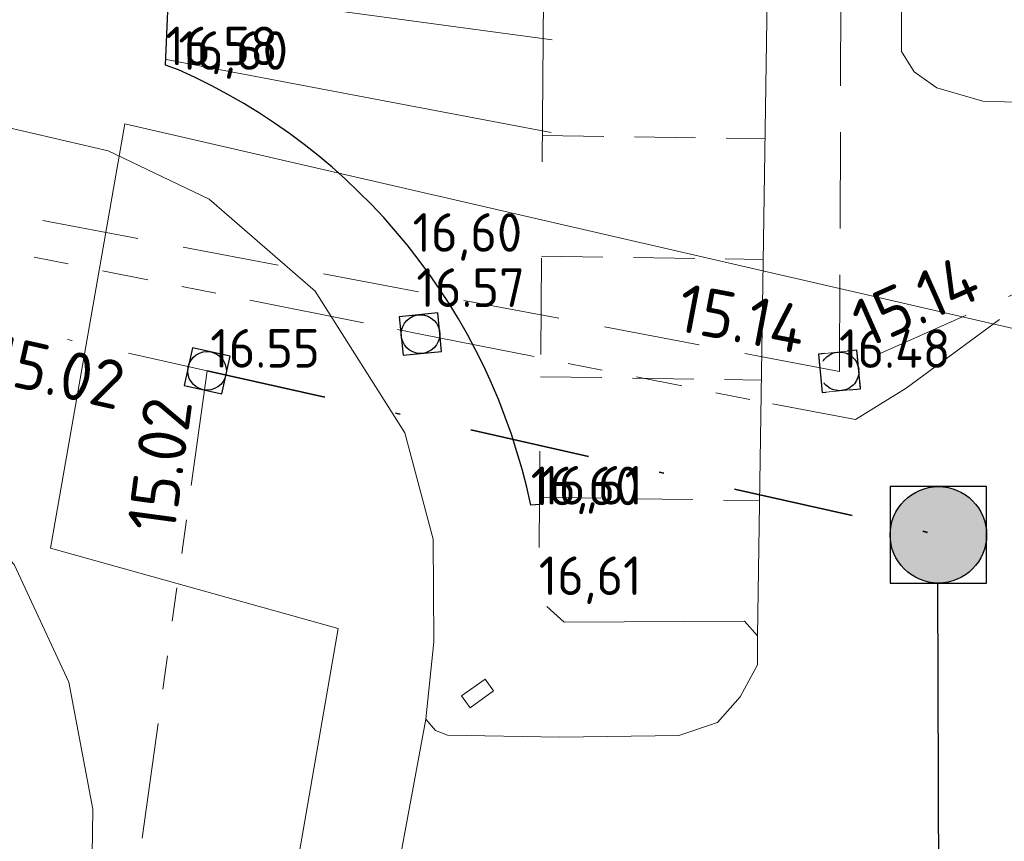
# Model space of a CAD drawing. Header units: metres. Extents: x 174255 to 175175, y 462028 to 462911.
# Tile 61 of 256: x 174428 to 174448, y 462614 to 462632. Entities that reach past the tile are written whole.
import ezdxf
from ezdxf.enums import TextEntityAlignment as Align
from ezdxf.lldxf.tags import DXFTag

# ---------------------------------------------------------------- set-up
doc = ezdxf.new("R2010")
doc.units = ezdxf.units.M
for name, pattern in [('HIDDEN2', [4.7625, 3.175, -1.5875]), ('RI-DRAINAGE', [19.2, 6, -1.8, 1.8, -1.8, 2.4, -1.8, 1.8, -1.8]), ('RI-GWA', [18.45, 6, -1.8, 1.75, -1.8, 1.75, -1.8, 1.75, -1.8]), ('RI-HWA', [7.4, 5, -2.4]), ('RI-VWA', [11, 5, -3, 0, -3]), ('VH-TROTTOIRBAND', [15, 5, -2, 2, -2, 2, -2])]:
    doc.linetypes.add(name, pattern=pattern)
for name, color, linetype, lineweight in [('B-ME-AL-PEIL_MAAIVELD-T20', 8, 'Continuous', 20), ('B-ME-VH-KANTOPSLUITING_TROTTOIRBAND-G', 8, 'VH-TROTTOIRBAND', 20), ('B-WE-IE-MEUBILAIR_WEGMEUBILAIR_SCHAMPBLOK-G', 8, 'Continuous', 20), ('B-WE-OG-TERREIN_GROEN-G', 8, 'Continuous', 20), ('B-WE-OG-WEG_VERHARD_OPEN -G', 8, 'Continuous', 20), ('B-WE-RI-DRAINAGE-G', 8, 'RI-DRAINAGE', 20), ('B-WE-RI-DRAINAGE_RIOOLPUT_INSPECTIEPUT-S', 8, 'Continuous', 20), ('B-WE-RI-GWA-G', 8, 'RI-GWA', 20), ('B-WE-RI-HWA-G', 8, 'RI-HWA', 20), ('B-WE-RI-HWA-T20', 8, 'Continuous', 20), ('B-WE-RI-HWA_RIOOLPUT_INSPECTIEPUT-S', 8, 'RI-HWA', 20), ('B-WE-RI-PERSLEIDING_RIOOLPUT_POMPPUT-S_BRM', 252, 'RI-PERS', 25), ('B-WE-RI-VWA-G', 8, 'RI-VWA', 20), ('B-WE-RI-VWA-T20', 8, 'Continuous', 20), ('B-WE-RI-VWA_RIOOLPUT_INSEPCTIEPUT-BETON-S', 252, 'Continuous', 20), ('B-WE-RI-VWA_RIOOLPUT_INSPECTIEPUT-S', 8, 'Continuous', 20), ('B-WE-RI-VWA_TRANSPORTLEIDING_PP_250-G', 252, 'RI-VWA', 35), ('N-WE-AL-WERKGRENS-G', 173, 'AL-WERKGRENS', 20)]:
    doc.layers.add(name, color=color, linetype=linetype, lineweight=lineweight)
doc.layers.add('B-ME-VH-KANTOPSLUITING_OPSLUITBAND-G', color=8, linetype='Continuous')
doc.styles.add('NLCS-ISO-M500-T20', font='NLCS-ISO.ttf', dxfattribs={"height": 1})
doc.styles.get("Standard").update_dxf_attribs({"font": 'isocpeur.ttf'})
doc.linetypes.add('AL-WERKGRENS', pattern='A,10,[106,Afdeling.shx,S=1,R=0,X=0,Y=0],-2', length=12)
tags = doc.linetypes.add('RI-PERS', pattern='A,7,-2,["P",Standard,S=1.8,R=0,X=-0.5,Y=-0.9],-2,7,-2,[102,NLCS.SHX,S=1,R=180,X=0,Y=0],-2', length=22).pattern_tags.tags
tags[6] = DXFTag(74, 10)

# ---------------------------------------------------------------- blocks, each defined once
blk = doc.blocks.new('B-SRI-PUT_VWA-SO')
at = {"flags": 128}
blk.add_lwpolyline([(-2, 2), (2, 2), (2, -2), (-2, -2)], close=True, dxfattribs=at)
at = {"lineweight": -3, "flags": 128}
blk.add_lwpolyline([(2, -2), (2, 2), (-2, 2), (-2, -2)], close=True, dxfattribs=at)
at = {"lineweight": -3}
blk.add_circle((0, 0), 2, dxfattribs=at)
blk = doc.blocks.new('N-SRI-PUT_VWA-SO')
h = blk.add_hatch(color=256)
edge = h.paths.add_edge_path()
edge.add_arc((0, 0), 2, 0, 360)
at = {"flags": 128}
blk.add_lwpolyline([(-2, 2), (2, 2), (2, -2), (-2, -2)], close=True, dxfattribs=at)
at = {"lineweight": -3, "flags": 128}
blk.add_lwpolyline([(2, -2), (2, 2), (-2, 2), (-2, -2)], close=True, dxfattribs=at)
at = {"lineweight": -3}
blk.add_circle((0, 0), 2, dxfattribs=at)

msp = doc.modelspace()

# ---------------------------------------------------------------- linework, layer by layer
at = {"layer": 'B-ME-VH-KANTOPSLUITING_OPSLUITBAND-G'}
msp.add_line((174438.563, 462621.477), (174438.365, 462621.465), dxfattribs=at)
msp.add_lwpolyline([(174431.064, 462630.489), (174430.799, 462630.584), (174430.953, 462634.27)], dxfattribs=at)
msp.add_arc((174425.918, 462618.86), 12.717, 11.8207, 66.1291, dxfattribs=at)
at = {"layer": 'B-ME-VH-KANTOPSLUITING_TROTTOIRBAND-G'}
msp.add_line((174438.644, 462633.585), (174438.532, 462619.603), dxfattribs=at)
at = {"layer": 'B-WE-IE-MEUBILAIR_WEGMEUBILAIR_SCHAMPBLOK-G'}
msp.add_lwpolyline([(174436.934, 462617.511), (174437.108, 462617.267), (174437.596, 462617.616), (174437.422, 462617.86)], close=True, dxfattribs=at)
at = {"layer": 'B-WE-OG-TERREIN_GROEN-G'}
msp.add_line((174430.904, 462632.183), (174438.808, 462631.109), dxfattribs=at)
msp.add_lwpolyline([(174430.808, 462630.7), (174438.791, 462629.191)], dxfattribs=at)
at = {"layer": 'B-WE-OG-WEG_VERHARD_OPEN -G'}
for p, q in [((174443.3, 462634.333), (174443.067, 462618.758)), ((174436.192, 462617.033), (174435.113, 462611.248))]:
    msp.add_line(p, q, dxfattribs=at)
at = {"layer": 'B-WE-OG-WEG_VERHARD_OPEN -G', "linetype": 'HIDDEN2', "ltscale": 0.4}
for p, q in [((174438.608, 462629.128), (174443.221, 462629.059)), ((174438.588, 462626.628), (174443.184, 462626.559)), ((174438.569, 462624.128), (174443.146, 462624.059)), ((174438.549, 462621.628), (174443.109, 462621.56))]:
    msp.add_line(p, q, dxfattribs=at)
at = {"layer": 'B-WE-OG-WEG_VERHARD_OPEN -G'}
for points in [[(174436.192, 462617.033), (174436.358, 462618.633), (174436.342, 462620.758), (174435.758, 462622.967), (174433.9, 462625.9), (174431.7, 462627.808), (174429.608, 462628.808), (174426.633, 462629.5), (174395.989, 462635.215)], [(174394.944, 462629.351), (174417.333, 462625.1), (174421.542, 462624.358), (174423.533, 462623.658), (174425.8, 462622.258), (174427.658, 462620.233), (174428.792, 462617.8), (174429.292, 462615.167), (174429.258, 462612.8), (174419.94, 462564.17), (174419.26, 462561.06), (174417.77, 462558.63), (174415.97, 462556.81), (174414.17, 462555.59), (174411.74, 462554.74), (174409.87, 462554.54), (174407.2, 462554.8), (174363.21, 462563.08), (174362.19, 462563.2), (174360.89, 462563.14), (174358.89, 462562.51), (174356.54, 462561.03), (174354.54, 462559.29), (174354.144, 462558.498)], [(174438.7, 462619.367), (174439.058, 462619.042), (174442.792, 462619.058), (174443.067, 462618.758)], [(174443.067, 462618.758), (174443.067, 462618.158), (174442.708, 462617.492), (174442.233, 462616.958), (174441.433, 462616.692), (174438.967, 462616.658), (174436.642, 462616.7), (174436.392, 462616.792), (174436.192, 462617.033)]]:
    msp.add_lwpolyline(points, dxfattribs=at)
at = {"layer": 'B-WE-RI-DRAINAGE-G', "ltscale": 0.4}
for points in [[(174404.005, 462646.987), (174404.095, 462645.997), (174404.243, 462645.569), (174404.822, 462645.246), (174405.643, 462645.054), (174440.629, 462643.327), (174445.406, 462643.143), (174446.012, 462642.908), (174446.173, 462642.515), (174446.119, 462640.945), (174446.052, 462632.175), (174446.052, 462630.866), (174446.308, 462630.447), (174446.779, 462630.116), (174447.734, 462629.837), (174455.768, 462629.636)], [(174372.311, 462640.735), (174373.495, 462637.149), (174387.113, 462634.601), (174402.319, 462631.774), (174417.484, 462628.72), (174436.081, 462625.011)], [(174436.081, 462625.011), (174443.374, 462623.563), (174445.097, 462623.24), (174446.146, 462623.894), (174449.82, 462626.582), (174450.614, 462626.669), (174455.7, 462626.486)]]:
    msp.add_lwpolyline(points, dxfattribs=at)
at = {"layer": 'B-WE-RI-GWA-G', "ltscale": 0.4}
msp.add_line((174431.658, 462624.249), (174427.006, 462590.749), dxfattribs=at)
at = {"layer": 'B-WE-RI-HWA-G', "ltscale": 0.4}
for p, q in [((174444.764, 462624.238), (174444.831, 462642.901)), ((174444.764, 462624.238), (174398.084, 462633.074)), ((174452.8, 462627.8), (174444.764, 462624.238))]:
    msp.add_line(p, q, dxfattribs=at)
at = {"layer": 'B-WE-RI-PERSLEIDING_RIOOLPUT_POMPPUT-S_BRM', "ltscale": 0.5, "flags": 128}
msp.add_lwpolyline([(174611.174, 462486.834), (174605.788, 462487.038), (174604.765, 462488.076), (174603.712, 462524.806), (174604.515, 462584.962), (174603.528, 462585.975), (174561.837, 462586.531), (174510.795, 462574.373), (174489.784, 462567.079), (174488.401, 462567.65), (174475.952, 462593.209), (174446.821, 462613.607), (174446.804, 462619.851)], dxfattribs=at)
at = {"layer": 'B-WE-RI-VWA-G', "ltscale": 0.4}
msp.add_line((174399.295, 462631.506), (174431.658, 462624.249), dxfattribs=at)
at = {"layer": 'B-WE-RI-VWA_TRANSPORTLEIDING_PP_250-G', "ltscale": 0.5}
msp.add_line((174431.658, 462624.249), (174446.813, 462620.851), dxfattribs=at)
at = {"layer": 'N-WE-AL-WERKGRENS-G', "flags": 128}
msp.add_lwpolyline([(174681.597, 462243.513), (174681.058, 462261.019), (174682.966, 462284.801), (174683.583, 462297.765), (174686.249, 462320.652), (174688.507, 462336.11), (174690.024, 462341.923), (174715.341, 462404.33), (174717.601, 462411.68), (174737.648, 462460.859), (174741.719, 462470.505), (174748.817, 462487.359), (174674.443, 462494.014, 0.041999), (174666.058, 462494.058), (174643.597, 462492.288, -0.021198), (174639.362, 462492.134), (174613.916, 462492.29), (174609.223, 462496.26), (174608.958, 462517.183), (174610.596, 462533.728), (174610.954, 462546.926), (174609.538, 462546.926), (174609.558, 462563.215), (174618.404, 462564.584), (174617.882, 462574.521), (174609.659, 462573.696), (174609.196, 462609.694), (174614.486, 462610.527), (174612.971, 462619.974), (174609.088, 462619.531), (174608.927, 462630.616), (174611.938, 462638.324), (174653.335, 462646.137), (174694.682, 462654.971), (174753.656, 462669.694), (174754.237, 462666.581), (174760.415, 462667.388), (174761.852, 462678.247), (174772.339, 462679.778), (174801.269, 462672.42), (174803.391, 462678.615), (174801.391, 462679.594), (174797.277, 462686.229), (174795.775, 462697.827), (174787.849, 462696.846), (174788.459, 462691.593), (174783.455, 462686.955), (174765.026, 462688.379), (174763.024, 462691.272), (174740.983, 462686.156), (174741.964, 462681.481), (174695.587, 462670.341), (174674.215, 462665.295), (174611.437, 462653.073), (174598.865, 462662.135), (174595.022, 462656.913), (174598.266, 462653.801), (174601.563, 462645.066), (174585.184, 462641.559), (174585.846, 462637.588), (174468.106, 462610.771), (174467.256, 462614.569), (174459.445, 462613.028), (174458.95, 462618.394), (174449.12, 462618.046), (174449.29, 462624.91), (174429.951, 462629.368), (174428.413, 462620.577), (174434.372, 462618.909), (174430.641, 462597.257), (174453.023, 462592.796), (174457.787, 462586.572), (174474.779, 462527.663), (174488.396, 462479.396), (174491.179, 462461.426), (174515.964, 462468.21), (174535.677, 462396.051), (174500.834, 462386.521), (174501.862, 462382.661), (174505.484, 462383.699), (174513.387, 462351.317), (174573.09, 462348.625), (174564.864, 462275.155), (174544.951, 462280.682), (174541.171, 462282.433), (174531.995, 462278.877), (174531.51, 462278.619), (174530.322, 462277.987), (174523.197, 462274.196), (174512.77, 462266.76), (174511.323, 462265.728), (174510.321, 462265.106), (174492.908, 462254.307), (174458.682, 462233.081), (174433.018, 462217.34), (174430.678, 462218.394), (174424.184, 462214.138), (174422.654, 462205.201), (174428.021, 462195.994), (174430.582, 462197.274), (174431.829, 462199.589), (174481.464, 462229.381), (174511.746, 462247.996), (174520.108, 462251.917), (174528.993, 462255.045), (174538.389, 462257.274), (174544.528, 462258.292), (174554.322, 462259.261), (174563.593, 462259.191), (174572.865, 462258.166), (174582.161, 462256.149), (174620.668, 462248.404), (174620.813, 462250.715), (174679.071, 462234.3), (174681.597, 462243.513)], format="xyb", dxfattribs=at)

# ---------------------------------------------------------------- block references
at = {"layer": 'B-WE-RI-DRAINAGE_RIOOLPUT_INSPECTIEPUT-S', "xscale": 0.1999999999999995, "yscale": 0.1999999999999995, "zscale": 0.1999999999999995, "rotation": 5.739328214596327}
msp.add_blockref('B-SRI-PUT_VWA-SO', (174436.08, 462625.011), dxfattribs=at)
at = {"layer": 'B-WE-RI-HWA_RIOOLPUT_INSPECTIEPUT-S', "xscale": 0.1999999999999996, "yscale": 0.1999999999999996, "zscale": 0.1999999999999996, "rotation": 5.739328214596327}
msp.add_blockref('B-SRI-PUT_VWA-SO', (174444.764, 462624.238), dxfattribs=at)
at = {"layer": 'B-WE-RI-VWA_RIOOLPUT_INSEPCTIEPUT-BETON-S', "xscale": 0.4999999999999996, "yscale": 0.4999999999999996, "zscale": 0.4999999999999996, "rotation": 359.9975218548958}
msp.add_blockref('N-SRI-PUT_VWA-SO', (174446.813, 462620.851), dxfattribs=at)
at = {"layer": 'B-WE-RI-VWA_RIOOLPUT_INSPECTIEPUT-S', "xscale": 0.1999999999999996, "yscale": 0.1999999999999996, "zscale": 0.1999999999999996, "rotation": 347.3588070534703}
msp.add_blockref('B-SRI-PUT_VWA-SO', (174431.658, 462624.249), dxfattribs=at)

# ---------------------------------------------------------------- texts
at = {"layer": 'B-ME-AL-PEIL_MAAIVELD-T20', "style": 'NLCS-ISO-M500-T20'}
for s, p in [('16,58', (174430.799, 462630.584)), ('16,60', (174431.064, 462630.489)), ('16,60', (174435.917, 462626.718)), ('16.57', (174435.995, 462625.574)), ('16.55', (174431.724, 462624.316)), ('16.48', (174444.754, 462624.311)), ('16,60', (174438.365, 462621.465)), ('16,61', (174438.563, 462621.477)), ('16,61', (174438.532, 462619.603))]:
    msp.add_text(s, height=0.8, dxfattribs=at).set_placement(p)
at = {"layer": 'B-WE-RI-HWA-T20', "style": 'NLCS-ISO-M500-T20'}
for rotation, p in [(23.91, (174445.33, 462624.708)), (349.28, (174441.347, 462625.088))]:
    msp.add_text('15.14', height=1, rotation=rotation, dxfattribs=at).set_placement(p)
at = {"layer": 'B-WE-RI-VWA-T20', "style": 'NLCS-ISO-M500-T20'}
msp.add_text('15.02', height=1, rotation=347.36, dxfattribs=at).set_placement((174427.328, 462625.015), align=Align.TOP_LEFT)
msp.add_text('15.02', height=1, rotation=82.3207, dxfattribs=at).set_placement((174430.987, 462620.872))

doc.saveas('drawing.dxf')
